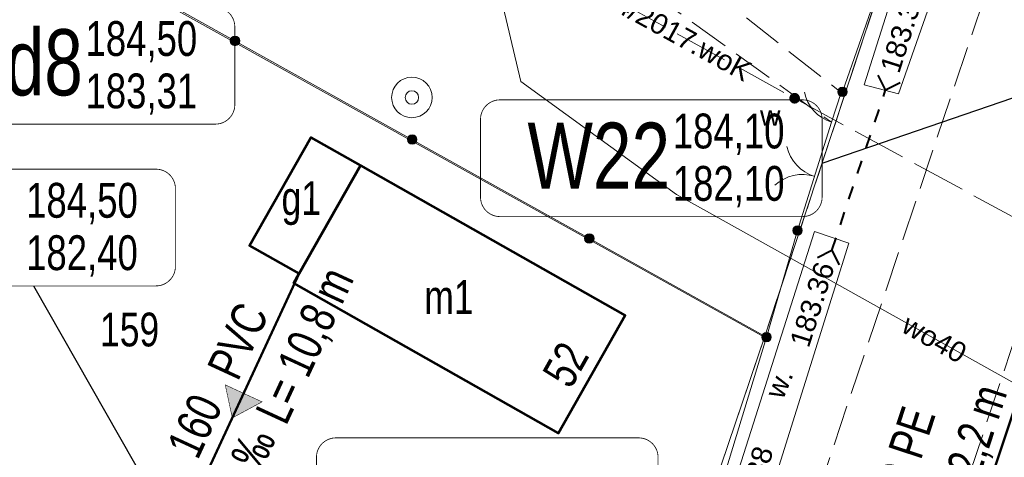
# Model space of a CAD drawing. Header units: metres. Extents: x 7482748 to 7484637, y 5684406 to 5687014.
# Tile 139 of 180: x 7483483 to 7483519, y 5686456 to 5686473. Entities that reach past the tile are written whole.
import ezdxf
from ezdxf.enums import TextEntityAlignment as Align
from ezdxf.lldxf.tags import DXFTag

# ---------------------------------------------------------------- set-up
doc = ezdxf.new("R2010")
doc.units = ezdxf.units.M
doc.header["$MEASUREMENT"] = 0
for name, pattern in [('KTJZ01_500', [2, 1.5, -0.5]), ('l217_500', [2, 1.5, -0.5]), ('l218_500', [1, 0.5, -0.5]), ('SUP__P_01_500', [2.5, 2, -0.5])]:
    doc.linetypes.add(name, pattern=pattern)
for name, color, linetype, lineweight in [('.ks tłoczny', 104, 'Continuous', 50), ('_Dzialki', 7, 'Continuous', 0), ('_Dzialki_opis', 7, 'Continuous', 0), ('_Kontury', 7, 'Continuous', 0), ('_Uzytki', 7, 'Continuous', 0), ('BUIB05_01', 7, 'Continuous', 40), ('EGB_Adres', 7, 'Continuous', 0), ('EGB_Budynek', 7, 'Continuous', 0), ('EGB_Budynek_opis', 7, 'Continuous', 0), ('GES__SUUS13_P', 7, 'Continuous', 13), ('GES__SUUS25_WP', 7, 'Continuous', 13), ('KTOK02', 7, 'KTOK02_500', 13), ('KTOK04', 7, 'KTOK04L_500', 13), ('KTOK05_01', 7, 'Continuous', 13), ('RTPW02_P', 7, 'Continuous', 0)]:
    doc.layers.add(name, color=color, linetype=linetype, lineweight=lineweight)
for name, color, linetype, lineweight, true_color in [('.przyłącza', 32, 'Continuous', 50, 0xbd5e00), ('GES__SUPW_01_pL', 5, 'Continuous', 13, 0x0000ff), ('GES__SUPW_P_01L', 5, 'SUP__P_01_500', 13, 0x0000ff)]:
    doc.layers.add(name, color=color, linetype=linetype, lineweight=lineweight, true_color=true_color)
doc.layers.add('GES__SUPW_01_pT', color=5, linetype='Continuous', lineweight=13, true_color=0x0000ff, transparency=0.25)
doc.layers.add('GES__SUPW_P_01T', color=5, linetype='Continuous', lineweight=13, true_color=0x0000ff, transparency=0.25)
for name, color, linetype, lineweight, transparency in [('GES__SUUS_ET_08T', 7, 'Continuous', 13, 0.25), ('KTJZ01_O', 7, 'KTJZ01_500', 13, 0.5), ('KTPL01_O', 7, 'KTJZ01_500', 13, 0.5), ('PTRW02_O', 7, 'Continuous', 13, 0.5), ('PTRW02_T', 7, 'Continuous', 13, 0.25), ('RTPW02_G', 7, 'Continuous', 13, 0.25)]:
    doc.layers.add(name, color=color, linetype=linetype, lineweight=lineweight, transparency=transparency)
doc.layers.add('IS_kanalizacja_sanitarna', color=7, linetype='SOLID', true_color=0x000000)
doc.layers.add('IS_Opisy_działek_Net', color=7, linetype='SOLID', true_color=0x000000)
doc.layers.add('IS_Węzeł_sieci_kanalizacyjnej_-_opisy', color=7, linetype='Continuous')
doc.styles.get("Standard").update_dxf_attribs({"font": 'simplex.shx', "width": 0.75})
doc.styles.add('STYL_ARIAL', font='simplex.shx', dxfattribs={"width": 0.75, "oblique": 0.1})
doc.styles.add('Style-Arial', font='arial.ttf')
doc.linetypes.add('KTOK02_500', pattern='A,0.5,[117,IS_LineDef.shx,S=0.01,R=0,X=0,Y=0],0.5', length=1)
doc.linetypes.add('KTOK04L_500', pattern='A,0,[119,IS_LineDef.shx,S=0.01,R=0,X=0,Y=0],1', length=1)
tags = doc.linetypes.add('SOLID', pattern=[10, 10, 0]).pattern_tags.tags
tags[6:7] = [DXFTag(74, 4), DXFTag(75, 0), DXFTag(340, '0'), DXFTag(46, 0.0), DXFTag(50, 0.0), DXFTag(44, 0.0), DXFTag(45, 0.0)]
tags[4:5] = [DXFTag(74, 4), DXFTag(75, 0), DXFTag(340, '0'), DXFTag(46, 0.0), DXFTag(50, 0.0), DXFTag(44, 0.0), DXFTag(45, 0.0)]

# ---------------------------------------------------------------- blocks, each defined once
blk = doc.blocks.new('SUUS13')
at = {"layer": 'GES__SUUS13_P', "linetype": 'Continuous', "lineweight": 13}
for radius in [0.75, 0.25]:
    blk.add_circle((0, 0), radius, dxfattribs=at)
blk = doc.blocks.new('SUUS25_26')
at = {"layer": 'GES__SUUS25_WP', "linetype": 'Continuous', "lineweight": 13}
h = blk.add_hatch(color=256, dxfattribs=at)
edge = h.paths.add_edge_path()
edge.add_arc((0, 0), 0.2, 0, 360)
blk = doc.blocks.new('RTPW01_3')
at = {"layer": 'RTPW02_P', "linetype": 'Continuous', "lineweight": 0}
h = blk.add_hatch(color=256, dxfattribs=at)
edge = h.paths.add_edge_path()
edge.add_arc((0, 0), 0.045, 0, 360)

msp = doc.modelspace()

# ---------------------------------------------------------------- hatches: boundary and pattern name
at = {"layer": 'IS_kanalizacja_sanitarna', "linetype": 'Continuous', "ltscale": 0.01}
msp.add_hatch(color=256, dxfattribs=at).paths.add_polyline_path([(7483490.82004, 5686457.80169), (7483491.92065, 5686458.39426), (7483490.55934, 5686459.0242)])
at = {"layer": 'KTOK05_01', "linetype": 'Continuous', "lineweight": 13}
h = msp.add_hatch(color=256, dxfattribs=at)
edge = h.paths.add_edge_path()
edge.add_arc((7483490.9224, 5686471.75458), 0.175, 0, 360)
h = msp.add_hatch(color=256, dxfattribs=at)
edge = h.paths.add_edge_path()
edge.add_arc((7483513.38, 5686469.87), 0.175, 0, 360)
h = msp.add_hatch(color=256, dxfattribs=at)
edge = h.paths.add_edge_path()
edge.add_arc((7483497.4716, 5686468.09972), 0.175, 0, 360)
h = msp.add_hatch(color=256, dxfattribs=at)
edge = h.paths.add_edge_path()
edge.add_arc((7483511.72, 5686464.74), 0.175, 0, 360)
h = msp.add_hatch(color=256, dxfattribs=at)
edge = h.paths.add_edge_path()
edge.add_arc((7483504.0208, 5686464.44486), 0.175, 0, 360)
h = msp.add_hatch(color=256, dxfattribs=at)
edge = h.paths.add_edge_path()
edge.add_arc((7483510.57, 5686460.79), 0.175, 0, 360)
h = msp.add_hatch(color=256, dxfattribs=at)
edge = h.paths.add_edge_path()
edge.add_arc((7483510.57, 5686460.79), 0.175, 0, 360)
h = msp.add_hatch(color=256, dxfattribs=at)
edge = h.paths.add_edge_path()
edge.add_arc((7483510.57, 5686460.79), 0.175, 0, 360)

# ---------------------------------------------------------------- linework, layer by layer
at = {"layer": '.ks tłoczny', "color": 111, "linetype": 'Continuous', "true_color": 0x70ffb8}
msp.add_lwpolyline([(7483539.01604, 5686517.01603), (7483532.57298, 5686498.14781), (7483528.59305, 5686485.74461), (7483524.06285, 5686471.15079), (7483517.4639, 5686451.301), (7483517.4639, 5686451.301), (7483513.19053, 5686438.59386), (7483506.80338, 5686419.9052), (7483503.67491, 5686410.75136), (7483489.19771, 5686367.92381), (7483488.55879, 5686366.36971), (7483487.69105, 5686359.59365), (7483481.55397, 5686341.5735), (7483479.339, 5686335.06975), (7483478.08149, 5686331.37736), (7483471.44464, 5686310.91538), (7483469.74193, 5686304.9671), (7483455.28388, 5686263.28755), (7483450.42845, 5686249.12706), (7483447.14669, 5686239.55607), (7483444.38858, 5686231.83101), (7483432.0435, 5686195.45156)], dxfattribs=at)
at = {"layer": '.przyłącza', "linetype": 'Continuous'}
msp.add_lwpolyline([(7483488.77003, 5686453.37223), (7483493.29, 5686463.14)], dxfattribs=at)
at = {"layer": '_Dzialki', "color": 96, "linetype": 'Continuous', "true_color": 0x008000, "flags": 128}
for points in [[(7483523.72, 5686500.83), (7483510.5, 5686460.79)], [(7483510.5, 5686460.79), (7483441.99, 5686498.94)], [(7483510.5, 5686460.79), (7483504.31, 5686442.5)]]:
    msp.add_lwpolyline(points, dxfattribs=at)
at = {"layer": '_Kontury', "color": 96, "linetype": 'l217_500', "true_color": 0x008000, "flags": 128}
for points in [[(7483510.5, 5686460.79), (7483516.78, 5686479.81)], [(7483504.31, 5686442.5), (7483510.5, 5686460.79)]]:
    msp.add_lwpolyline(points, dxfattribs=at)
at = {"layer": '_Uzytki', "color": 96, "linetype": 'l218_500', "true_color": 0x008000, "flags": 128}
for points in [[(7483510.5, 5686460.79), (7483516.78, 5686479.81)], [(7483504.31, 5686442.5), (7483510.5, 5686460.79)]]:
    msp.add_lwpolyline(points, dxfattribs=at)
at = {"layer": 'BUIB05_01', "linetype": 'Continuous', "lineweight": 40}
for p, q in [((7483514.97, 5686469.94), (7483514.7, 5686470.48)), ((7483514.97, 5686469.94), (7483515.51, 5686470.21)), ((7483514.89, 5686469.69), (7483514.97, 5686469.94)), ((7483514.57, 5686468.74), (7483514.73, 5686469.22)), ((7483514.25, 5686467.79), (7483514.41, 5686468.27)), ((7483513.94, 5686466.85), (7483514.1, 5686467.32)), ((7483513.62, 5686465.9), (7483513.78, 5686466.37)), ((7483513.31, 5686464.95), (7483513.46, 5686465.42)), ((7483512.99, 5686464), (7483513.15, 5686464.47)), ((7483512.99, 5686464), (7483512.45, 5686463.73)), ((7483512.99, 5686464), (7483513.26, 5686463.46))]:
    msp.add_line(p, q, dxfattribs=at)
at = {"layer": 'EGB_Budynek', "color": 7, "linetype": 'Continuous', "lineweight": 53, "flags": 128}
for points in [[(7483495.56, 5686467.14), (7483493.29, 5686463.14), (7483491.46, 5686464.18), (7483493.72, 5686468.18), (7483495.56, 5686467.14)], [(7483495.56, 5686467.14), (7483505.34, 5686461.59), (7483502.88, 5686457.24), (7483493.09, 5686462.79), (7483493.29, 5686463.14), (7483495.56, 5686467.14)]]:
    msp.add_lwpolyline(points, dxfattribs=at)
at = {"layer": 'GES__SUPW_01_pL', "linetype": 'Continuous', "lineweight": 13, "flags": 128}
msp.add_lwpolyline([(7483527.25, 5686454.88), (7483523.1, 5686457.2), (7483508.24, 5686465.51), (7483507.24, 5686466.07), (7483501.49, 5686470.25), (7483500.72, 5686473.5), (7483501.39, 5686477.93), (7483502.12, 5686479.67)], dxfattribs=at)
at = {"layer": 'GES__SUPW_P_01L', "linetype": 'SUP__P_01_500', "lineweight": 13, "flags": 128}
msp.add_lwpolyline([(7483528.78, 5686460.29), (7483511.61, 5686469.63), (7483501.86, 5686474.99), (7483503.59, 5686478.76)], dxfattribs=at)
at = {"layer": 'IS_kanalizacja_sanitarna', "linetype": 'Continuous', "ltscale": 0.01, "const_width": 0.02}
msp.add_lwpolyline([(7483490.82004, 5686457.80169), (7483491.92065, 5686458.39426), (7483490.55934, 5686459.0242), (7483490.82004, 5686457.80169)], dxfattribs=at)
at = {"layer": 'IS_Węzeł_sieci_kanalizacyjnej_-_opisy', "color": 18, "linetype": 'SOLID', "ltscale": 0.01, "true_color": 0x000000, "const_width": 0.03}
for points in [[(7483478.4329, 5686468.67255), (7483490.1929, 5686468.67255, 0.414214), (7483490.9129, 5686469.39255), (7483490.9129, 5686472.27255, 0.414214), (7483490.1929, 5686472.99255), (7483478.4329, 5686472.99255, 0.414214), (7483477.7129, 5686472.27255), (7483477.7129, 5686469.39255, 0.414214), (7483478.4329, 5686468.67255)], [(7483500.71657, 5686465.25076), (7483511.90657, 5686465.25076, 0.414214), (7483512.62657, 5686465.97076), (7483512.62657, 5686468.85076, 0.414214), (7483511.90657, 5686469.57076), (7483500.71657, 5686469.57076, 0.414214), (7483499.99657, 5686468.85076), (7483499.99657, 5686465.97076, 0.414214), (7483500.71657, 5686465.25076)], [(7483475.28683, 5686462.68588), (7483487.99683, 5686462.68588, 0.414214), (7483488.71683, 5686463.40588), (7483488.71683, 5686466.28588, 0.414214), (7483487.99683, 5686467.00588), (7483475.28683, 5686467.00588, 0.414214), (7483474.56683, 5686466.28588), (7483474.56683, 5686463.40588, 0.414214), (7483475.28683, 5686462.68588)], [(7483494.65102, 5686452.74287), (7483505.84102, 5686452.74287, 0.414214), (7483506.56102, 5686453.46287), (7483506.56102, 5686456.34287, 0.414214), (7483505.84102, 5686457.06287), (7483494.65102, 5686457.06287, 0.414214), (7483493.93102, 5686456.34287), (7483493.93102, 5686453.46287, 0.414214), (7483494.65102, 5686452.74287)]]:
    msp.add_lwpolyline(points, format="xyb", dxfattribs=at)
at = {"layer": 'IS_Węzeł_sieci_kanalizacyjnej_-_opisy', "color": 18, "linetype": 'SOLID', "ltscale": 0.01, "true_color": 0x000000}
for points in [[(7483512.62657, 5686467.23067), (7483524.06285, 5686471.15013)], [(7483483.47412, 5686462.68588), (7483488.77003, 5686453.37158)]]:
    msp.add_lwpolyline(points, dxfattribs=at)
at = {"layer": 'KTJZ01_O', "linetype": 'KTJZ01_500', "lineweight": 13, "flags": 128}
for points in [[(7483197.91, 5685647.78), (7483191.3, 5685645.21), (7483187.04, 5685652.01), (7483182.78, 5685658.81), (7483173.01, 5685674.4), (7483160.42, 5685696.27), (7483153.69, 5685714.72), (7483149.66, 5685738.88), (7483150.14, 5685742.97), (7483152.18, 5685766.74), (7483152.64, 5685773.87), (7483156.88, 5685789.66), (7483160.03, 5685797.82), (7483165.63, 5685808.56), (7483171.47, 5685814.85), (7483176.12, 5685820.16), (7483191.38, 5685837.95), (7483216.44, 5685866.07), (7483238.67, 5685890.6), (7483242.86, 5685894.87), (7483263.91, 5685918.34), (7483290.28, 5685947.07), (7483315.51, 5685974.43), (7483346.16, 5686007.45), (7483367.58, 5686031.19), (7483372.66, 5686037.59), (7483378.07, 5686044.41), (7483383.78, 5686055), (7483386.81, 5686063.17), (7483391.06, 5686075.79), (7483392.94, 5686081.53), (7483394.38, 5686081.91), (7483397.17, 5686082.85), (7483401.23, 5686082.98), (7483404.7, 5686083), (7483407.11, 5686083.92), (7483410.43, 5686086.41), (7483412.08, 5686088.69), (7483412.96, 5686091.17), (7483413.79, 5686094.46), (7483412.71, 5686099.4), (7483411.05, 5686100.85), (7483407.94, 5686103.18), (7483405.29, 5686104.69), (7483403.35, 5686106.28), (7483402.57, 5686107.54), (7483401.86, 5686108.47), (7483403.54, 5686113.11), (7483404.07, 5686113.93), (7483409.52, 5686129.91), (7483416.09, 5686150.36), (7483420.49, 5686164.15), (7483421.47, 5686167.05), (7483423.62, 5686173.38), (7483428.4, 5686186.8), (7483437.81, 5686215.26), (7483441.02, 5686225.03), (7483450.09, 5686253.79), (7483453.73, 5686263.28), (7483459.39, 5686280.61), (7483466.44, 5686301.37), (7483471.25, 5686316.24), (7483473.9, 5686323.17), (7483478.13, 5686336.85), (7483485.37, 5686356.93), (7483492.13, 5686378.36), (7483498.67, 5686398.43), (7483502.19, 5686408.5), (7483505.2, 5686417.38), (7483513.05, 5686441.11), (7483516.25, 5686450.23), (7483530.52, 5686493.07), (7483533.34, 5686501.51), (7483543.47, 5686531.52), (7483557.14, 5686572.33), (7483559.91, 5686580.46), (7483570.16, 5686610.95), (7483575.71, 5686628.68), (7483581.26, 5686643.91), (7483583.2, 5686649.41), (7483591.35, 5686674.28), (7483597.45, 5686691.67), (7483602.2, 5686705.71), (7483616.93, 5686750.38), (7483619.53, 5686757.95), (7483621.36, 5686763.29), (7483634.9, 5686799.43), (7483640.84, 5686811.96)], [(7483613.29, 5686753.85), (7483610.52, 5686745.34), (7483597.42, 5686707.23), (7483592.84, 5686693.63), (7483586.65, 5686674.57), (7483578.94, 5686652.57), (7483576.44, 5686645.6), (7483570.92, 5686629.39), (7483565.29, 5686612), (7483555.03, 5686581.98), (7483552.34, 5686573.92), (7483538.5, 5686532.62), (7483528.43, 5686502.82), (7483525.69, 5686494.44), (7483511.5, 5686452.13), (7483508.06, 5686441.86), (7483500.41, 5686418.93), (7483497.52, 5686410.47), (7483493.78, 5686400.09), (7483487.22, 5686379.91), (7483478.75, 5686354.53), (7483473.28, 5686338.58), (7483466.59, 5686318.01), (7483461.2, 5686301.98), (7483454.76, 5686282.03), (7483448.77, 5686264.59), (7483445.69, 5686255.08), (7483445.07, 5686253.25), (7483443.78, 5686249.4), (7483442.67, 5686246.12), (7483436.06, 5686226.36), (7483432.79, 5686216.79), (7483423.48, 5686188.39), (7483415.91, 5686165.55), (7483411.29, 5686151.94), (7483403.43, 5686128.74), (7483397.27, 5686110.49), (7483396.29, 5686107.6), (7483389.25, 5686086.41), (7483386.32, 5686077.5), (7483382.09, 5686064.87), (7483379.33, 5686057.56), (7483373.91, 5686047.4), (7483368.95, 5686041.13), (7483363.52, 5686034.43), (7483341.98, 5686010.31), (7483311.83, 5685977.83), (7483286.59, 5685950.4), (7483260.12, 5685921.63), (7483238.78, 5685898.43), (7483234.43, 5685893.44), (7483212.81, 5685869.61), (7483187.54, 5685841.24), (7483162.41, 5685812.7), (7483151.44, 5685800.65), (7483147.59, 5685795.21)]]:
    msp.add_lwpolyline(points, dxfattribs=at)
at = {"layer": 'KTOK02', "linetype": 'Continuous', "lineweight": 13}
msp.add_line((7483511.72, 5686464.74), (7483512.97, 5686468.74), dxfattribs=at)
for centre, start, end in [((7483512.79, 5686468.17), 192.65, 252.65), ((7483511.9, 5686465.31), 72.65, 132.65)]:
    msp.add_arc(centre, 1.5, start, end, dxfattribs=at)
at = {"layer": 'KTOK04', "linetype": 'Continuous', "lineweight": 13}
msp.add_line((7483512.97, 5686468.74), (7483513.33, 5686469.84), dxfattribs=at)
msp.add_arc((7483513.44, 5686470.17), 1.5, 191.88, 251.88, dxfattribs=at)
at = {"layer": 'KTOK05_01', "linetype": 'Continuous', "lineweight": 13}
for p, q in [((7483510.57, 5686460.79), (7483483.53, 5686475.88)), ((7483510.57, 5686460.79), (7483511.72, 5686464.74)), ((7483508.64, 5686454.46), (7483510.57, 5686460.79))]:
    msp.add_line(p, q, dxfattribs=at)
at = {"layer": 'KTOK05_01', "linetype": 'Continuous', "lineweight": 13, "flags": 128}
msp.add_lwpolyline([(7483512.8, 5686481.31), (7483516.8, 5686479.65), (7483513.38, 5686469.87)], dxfattribs=at)
at = {"layer": 'KTOK05_01', "linetype": 'Continuous', "lineweight": 13}
for centre in [(7483490.92, 5686471.75), (7483513.38, 5686469.87), (7483497.47, 5686468.1), (7483511.72, 5686464.74), (7483504.02, 5686464.44), (7483510.57, 5686460.79), (7483510.57, 5686460.79), (7483510.57, 5686460.79)]:
    msp.add_circle(centre, 0.175, dxfattribs=at)
at = {"layer": 'KTPL01_O', "linetype": 'KTJZ01_500', "lineweight": 13, "flags": 128}
msp.add_lwpolyline([(7483513.33, 5686469.84), (7483512.97, 5686468.74), (7483503.1, 5686475.85), (7483503.65, 5686476.86), (7483506.19, 5686475.48), (7483513.33, 5686469.84)], close=True, dxfattribs=at)
at = {"layer": 'PTRW02_O', "linetype": 'Continuous', "lineweight": 13, "flags": 128}
for points in [[(7483523.07, 5686491.54), (7483521.09, 5686491.98), (7483514.18, 5686470.13), (7483515.45, 5686469.79), (7483523.07, 5686491.54)], [(7483512.34, 5686464.7), (7483513.61, 5686464.27), (7483510, 5686452.73), (7483508.69, 5686453.19), (7483512.34, 5686464.7)]]:
    msp.add_lwpolyline(points, close=True, dxfattribs=at)

# ---------------------------------------------------------------- block references
at = {"layer": 'GES__SUUS13_P', "linetype": 'Continuous', "lineweight": 13}
msp.add_blockref('SUUS13', (7483497.46, 5686469.66), dxfattribs=at)
at = {"layer": 'GES__SUUS25_WP', "linetype": 'Continuous', "lineweight": 13}
msp.add_blockref('SUUS25_26', (7483511.61, 5686469.63), dxfattribs=at)
at = {"layer": 'RTPW02_P', "linetype": 'Continuous', "lineweight": 0}
for p in [(7483514.97, 5686469.94), (7483512.99, 5686464)]:
    msp.add_blockref('RTPW01_3', p, dxfattribs=at)

# ---------------------------------------------------------------- texts
at = {"layer": '_Dzialki_opis', "color": 96, "true_color": 0x008000, "insert": (7483485.93, 5686460.43), "char_height": 1.25, "attachment_point": 7, "line_spacing_factor": 0.6, "style": 'STYL_ARIAL'}
msp.add_mtext('\\fArial|b0|i0|c238238|p39;159', dxfattribs=at)
at = {"layer": 'EGB_Adres', "insert": (7483502.24, 5686459.45), "char_height": 1.25, "attachment_point": 1, "rotation": 60.610989, "line_spacing_factor": 0.6, "style": 'STYL_ARIAL'}
msp.add_mtext('\\fArial|b0|i0|c238238|p39;52', dxfattribs=at)
at = {"layer": 'EGB_Budynek_opis', "color": 7, "char_height": 1.25, "attachment_point": 7, "line_spacing_factor": 0.6, "style": 'STYL_ARIAL'}
for s, insert in [('\\fArial|b0|i0|c238238|p39;g1', (7483492.64, 5686464.93)), ('\\fArial|b0|i0|c238238|p39;m1', (7483497.92, 5686461.65))]:
    msp.add_mtext(s, dxfattribs=dict(at, insert=insert))
at = {"layer": 'GES__SUPW_01_pT', "linetype": 'Continuous', "lineweight": 13, "style": 'Style-Arial'}
msp.add_text('wo40', height=0.75, rotation=330.79, dxfattribs=at).set_placement((7483516.78, 5686460.73), align=Align.MIDDLE_CENTER)
at = {"layer": 'GES__SUPW_P_01T', "linetype": 'Continuous', "lineweight": 13, "style": 'Style-Arial'}
msp.add_text('proj.34/2017.woK', height=0.75, rotation=331.2, dxfattribs=at).set_placement((7483506.35, 5686472.52), align=Align.MIDDLE_CENTER)
at = {"layer": 'GES__SUUS_ET_08T', "linetype": 'Continuous', "lineweight": 13, "style": 'Style-Arial'}
msp.add_text('w', height=0.75, dxfattribs=at).set_placement((7483510.33, 5686468.61))
at = {"layer": 'IS_Opisy_działek_Net', "linetype": 'Continuous', "ltscale": 0.01, "char_height": 1.2888}
for s, insert, attachment_point, rotation in [('\\fArial|b0|i0;', (7483496.24952, 5686468.32483), 1, 65.2), ('\\fArial|b0|i0;', (7483493.36256, 5686464.34912), 7, 65.2), ('\\fArial|b0|i0;L= 10,8 m', (7483491.63794, 5686458.02056), 1, 65.2), ('{\\fArial|b0|i0|c238|p34;PVC}', (7483491.04362, 5686459.11454), 7, 65.2), ('\\fArial|b0|i0;160', (7483489.55647, 5686456.20655), 7, 65.2), ('\\fArial|b0|i0;L= 22,2 m', (7483516.37135, 5686453.40774), 1, 71.8), ('{\\fArial|b0|i0|c238|p34;200 PE}', (7483515.4685, 5686453.70458), 7, 71.8), ('\\fArial|b0|i0;10,0 ‰', (7483489.46066, 5686453.61031), 1, 65.2)]:
    msp.add_mtext(s, dxfattribs=dict(at, insert=insert, attachment_point=attachment_point, rotation=rotation))
at = {"layer": 'IS_Węzeł_sieci_kanalizacyjnej_-_opisy', "color": 18, "linetype": 'SOLID', "ltscale": 0.01, "true_color": 0x000000}
for s, insert, char_height, attachment_point in [('\\fArial|b0|i0;bud8', (7483485.2929, 5686469.70095), 2.448, 9), ('\\fArial|b0|i0;184,50', (7483485.3929, 5686470.95615), 1.2888, 7), ('\\fArial|b0|i0;183,31', (7483485.3929, 5686470.54575), 1.2888, 1), ('\\fArial|b0|i0;W22', (7483507.00657, 5686466.27916), 2.448, 9), ('\\fArial|b0|i0;184,10', (7483507.10657, 5686467.53436), 1.2888, 7), ('\\fArial|b0|i0;182,10', (7483507.10657, 5686467.12396), 1.2888, 1), ('\\fArial|b0|i0;184,50', (7483483.19683, 5686464.96948), 1.2888, 7), ('\\fArial|b0|i0;182,40', (7483483.19683, 5686464.55908), 1.2888, 1)]:
    msp.add_mtext(s, dxfattribs=dict(at, insert=insert, char_height=char_height, attachment_point=attachment_point))
at = {"layer": 'PTRW02_T', "linetype": 'Continuous', "lineweight": 13, "style": 'Style-Arial'}
msp.add_text('w.', height=0.75, rotation=67.54, dxfattribs=at).set_placement((7483511.18, 5686458.45))
at = {"layer": 'RTPW02_G', "linetype": 'Continuous', "lineweight": 13, "style": 'Style-Arial'}
for s, rotation, p in [('183.37', 72.46, (7483515.47, 5686470.51)), ('183.36', 72.41, (7483512.13, 5686460.36)), ('183.38', 72.63, (7483509.88, 5686453.54))]:
    msp.add_text(s, height=0.75, rotation=rotation, dxfattribs=at).set_placement(p)

doc.saveas('drawing.dxf')
